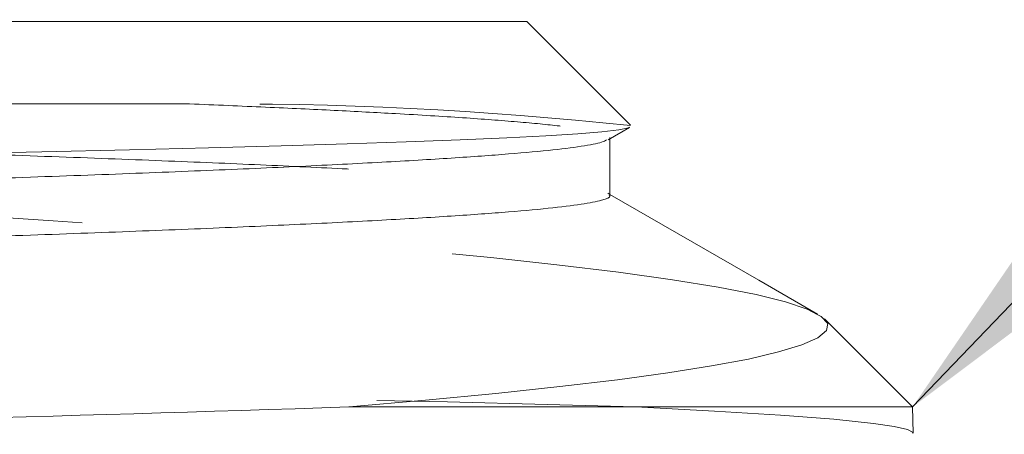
# Model space of a CAD drawing. Header units: inches. Extents: x 15 to 50, y -71 to 91.
# Tile 46 of 49: x 40.275 to 40.541, y 81.752 to 81.864. Entities that reach past the tile are written whole.
import ezdxf

# ---------------------------------------------------------------- set-up
doc = ezdxf.new("R2010")
doc.units = ezdxf.units.IN
doc.header["$LTSCALE"] = 1.21
doc.header["$MEASUREMENT"] = 0
doc.linetypes.add('SLD-Dashed', pattern=[0.07500000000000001, 0.05, -0.025])
doc.linetypes.add('SLD-Solid', pattern=[0])
doc.layers.get('0').update_dxf_attribs({"linetype": 'CONTINUOUS'})
doc.styles.get("Standard").update_dxf_attribs({"font": 'txt', "width": 0.8})
doc.dimstyles.get("Standard").update_dxf_attribs({"dimtxt": 0.125, "dimasz": 0.125, "dimexe": 0.18, "dimexo": 0.0625, "dimgap": 0.09, "dimtad": 0, "dimtih": 1, "dimtoh": 1, "dimdec": 3, "dimzin": 4, "dimdsep": 46, "dimtxsty": 'Standard', "dimcen": 0.09, "dimadec": 0, "dimazin": 0, "dimtol": 1, "dimtp": 0.005, "dimtm": 0.005, "dimtfac": 1, "dimtdec": 3, "dimtofl": 0, "dimtmove": 0, "dimatfit": 3, "dimfxl": 1, "dimtolj": 1, "dimtzin": 4, "dimarcsym": 0})

msp = doc.modelspace()

# ---------------------------------------------------------------- linework, layer by layer
at = {"color": 7, "linetype": 'SLD-Solid', "lineweight": 15}
for p, q in [((40.4119914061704, 81.86367764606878), (38.2399143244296, 81.86367764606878)), ((40.43994420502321, 81.83572484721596), (40.4119914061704, 81.86367764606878)), ((40.4338944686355, 81.83181833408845), (40.43969664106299, 81.83516994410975)), ((40.4344036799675, 81.81680808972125), (40.4344036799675, 81.83211247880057)), ((40.51587631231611, 81.75979273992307), (40.4921332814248, 81.78353577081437)), ((40.36415738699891, 81.75979273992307), (40.51587631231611, 81.75979273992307)), ((40.5160615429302, 81.75271907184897), (40.51587631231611, 81.75979273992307))]:
    msp.add_line(p, q, dxfattribs=at)
at = {"color": 252, "linetype": 'SLD-Dashed', "lineweight": 0}
for p, q in [((40.4344036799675, 81.83211247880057), (40.4344036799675, 81.83242918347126)), ((40.4344036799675, 81.81711166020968), (40.43387077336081, 81.81741948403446))]:
    msp.add_line(p, q, dxfattribs=at)
at = {"color": 252, "linetype": 'SLD-Dashed', "lineweight": 0, "flags": 128}
for points in [[(40.49022194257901, 81.78475049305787), (40.4875241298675, 81.78613261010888), (40.48165430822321, 81.78809877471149), (40.4737270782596, 81.79007606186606), (40.4635149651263, 81.79209894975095), (40.45120281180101, 81.79410898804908), (40.43669510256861, 81.79611748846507), (40.42008775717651, 81.79812470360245), (40.4023593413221, 81.80004409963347), (40.3827706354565, 81.80197860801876), (40.361190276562, 81.80394379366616), (40.33779392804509, 81.80592075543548), (40.3120434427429, 81.80794492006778), (40.28450024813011, 81.80995752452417), (40.2549879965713, 81.81196812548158), (40.2237504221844, 81.81397614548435), (40.19249334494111, 81.81589488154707), (40.15976815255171, 81.81782828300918), (40.1253780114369, 81.81979237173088), (40.08961624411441, 81.82176880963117), (40.05170416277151, 81.82379389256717), (40.01250540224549, 81.82580881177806), (39.9717844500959, 81.82782148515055), (39.9299008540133, 81.82983029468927), (39.8987408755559, 81.83129713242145), (39.86703352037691, 81.83277184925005), (39.8346743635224, 81.83426240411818), (39.80182844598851, 81.83576223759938), (39.7680992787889, 81.83728924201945), (39.73394308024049, 81.83882031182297), (39.6992479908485, 81.84035680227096), (39.66419860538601, 81.84188532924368)], [(39.66419860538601, 81.84188532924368), (39.6887257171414, 81.84187361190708), (39.74728481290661, 81.84185998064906), (39.80449913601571, 81.84184938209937), (39.85978244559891, 81.84182715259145), (39.9135462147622, 81.84179533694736), (39.96554760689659, 81.84175889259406), (40.01554378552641, 81.84172277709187), (40.0632919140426, 81.84169194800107), (40.1085491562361, 81.84167136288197), (40.1505120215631, 81.84165034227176), (40.19008774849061, 81.84161823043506), (40.2271102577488, 81.84158080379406), (40.26141347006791, 81.8415438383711), (40.2928313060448, 81.84151311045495), (40.32119768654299, 81.84149439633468)], [(38.17207776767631, 81.79505771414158), (38.17269863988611, 81.79474841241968), (38.17586108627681, 81.79420151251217), (38.1810997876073, 81.79365973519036), (38.188466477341, 81.79311845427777), (38.1979101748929, 81.79257761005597), (38.20902100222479, 81.79205145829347), (38.22204071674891, 81.79152221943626), (38.23705704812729, 81.79098617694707), (38.25396007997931, 81.79044862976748), (38.2731495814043, 81.78990076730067), (38.29424711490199, 81.78935766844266), (38.31739056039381, 81.78881585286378), (38.3423841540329, 81.78827528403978), (38.36831498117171, 81.78774986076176), (38.39589003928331, 81.78722148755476), (38.42526912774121, 81.78668614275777), (38.4562162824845, 81.78614881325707), (38.48939791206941, 81.78560021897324), (38.524103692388, 81.78505578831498), (38.5605425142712, 81.78451319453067), (38.59839488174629, 81.78397273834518), (38.6363434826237, 81.78344796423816), (38.67548493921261, 81.78292045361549), (38.71603382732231, 81.78238587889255), (38.7576538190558, 81.78184891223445), (38.8012052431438, 81.78129987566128), (38.8457230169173, 81.78075416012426), (38.89146352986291, 81.78021052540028), (38.93801851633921, 81.77966999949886), (38.98381121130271, 81.77914577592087), (39.0302078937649, 81.77861910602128), (39.07745439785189, 81.77808535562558), (39.1251512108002, 81.77754888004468), (39.1742575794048, 81.77699968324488), (39.22366024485, 81.77645283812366), (39.2736339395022, 81.77590794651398), (39.32372646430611, 81.77536709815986), (39.37227692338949, 81.77484330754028), (39.4207700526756, 81.7743174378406), (39.469455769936, 81.77378454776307), (39.51791595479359, 81.77324867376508), (39.56710196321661, 81.77269950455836), (39.6158765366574, 81.77215178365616), (39.66450152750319, 81.77160555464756), (39.71253060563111, 81.77106407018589), (39.7584047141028, 81.77054057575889), (39.80356141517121, 81.77001544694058), (39.84822687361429, 81.76948343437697), (39.8920113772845, 81.76894825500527), (39.9357517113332, 81.76839928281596), (39.97841436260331, 81.76785092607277), (40.02021867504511, 81.76730333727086), (40.0607736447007, 81.76676095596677), (40.09879770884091, 81.76623760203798), (40.13551966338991, 81.76571313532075), (40.17111651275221, 81.76518199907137), (40.2052711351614, 81.76464758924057), (40.23861114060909, 81.76409896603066), (40.2703237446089, 81.76355019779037), (40.3005609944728, 81.76300128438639), (40.32903092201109, 81.76245780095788), (40.36118204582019, 81.76180114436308), (40.39064439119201, 81.76114083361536), (40.4174588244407, 81.76047012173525), (40.44136125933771, 81.75979273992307)], [(40.44136125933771, 81.75979273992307), (40.46254017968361, 81.75868408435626), (40.48031191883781, 81.75758138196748), (40.4946683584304, 81.75648133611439), (40.50541034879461, 81.75537809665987), (40.51097705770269, 81.75455701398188), (40.51451161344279, 81.75373047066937), (40.51600947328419, 81.75289330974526), (40.5158876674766, 81.75271451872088)]]:
    msp.add_lwpolyline(points, dxfattribs=at)
at = {"color": 7, "linetype": 'SLD-Solid', "lineweight": 15, "flags": 128}
for points in [[(40.4396393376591, 81.83526914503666), (40.43935279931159, 81.83505299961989), (40.43674468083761, 81.83451885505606), (40.4321986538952, 81.83398394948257), (40.4257346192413, 81.83345396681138), (40.41716242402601, 81.83291616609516), (40.4066225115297, 81.83237835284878), (40.39403749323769, 81.83183412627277), (40.37950315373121, 81.83128668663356), (40.36358824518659, 81.83075348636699), (40.34589563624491, 81.83021929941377), (40.3263116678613, 81.82968338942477), (40.30498629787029, 81.82915222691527), (40.2814395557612, 81.82861409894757), (40.2561617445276, 81.82807668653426), (40.22899771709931, 81.82753327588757), (40.2001777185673, 81.82698673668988), (40.1707263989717, 81.82645414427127), (40.1398203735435, 81.82592004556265), (40.1072818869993, 81.82538327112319), (40.07337535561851, 81.82485083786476), (40.0373828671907, 81.82431211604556), (40.0000920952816, 81.82377491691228), (39.96128675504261, 81.82323221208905), (39.92130676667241, 81.82268654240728), (39.8815227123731, 81.82215464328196), (39.84077258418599, 81.82162078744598), (39.7988338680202, 81.82108338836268), (39.75605688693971, 81.82054969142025), (39.71156513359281, 81.82001013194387), (39.6663574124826, 81.81947298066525), (39.620179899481, 81.81893089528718), (39.57344481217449, 81.81838608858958), (39.5277174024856, 81.81785495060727), (39.48162456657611, 81.81732147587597), (39.4349234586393, 81.81678374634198), (39.3880117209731, 81.81624885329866), (39.33995218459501, 81.81570819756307), (39.29184442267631, 81.81517090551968), (39.24342506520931, 81.81462933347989), (39.19513277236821, 81.81408536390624), (39.1485529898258, 81.81355503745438), (39.10225386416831, 81.81302206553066), (39.0559991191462, 81.81248423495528), (39.01018927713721, 81.81194835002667), (38.9639318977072, 81.81140644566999), (38.91830515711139, 81.81086872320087), (38.8730655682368, 81.81032753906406), (38.8286289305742, 81.80978436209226), (38.78642263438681, 81.80925487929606), (38.74511634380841, 81.80872251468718), (38.7045067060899, 81.80818475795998), (38.6649520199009, 81.80764812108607), (38.6257053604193, 81.80710491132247), (38.5877029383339, 81.80656647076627), (38.55074894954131, 81.80602552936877), (38.51518909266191, 81.80548308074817), (38.48213074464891, 81.80495445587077), (38.45049530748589, 81.80442278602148), (38.4201352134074, 81.80388526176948), (38.3913258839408, 81.80334809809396), (38.36355078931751, 81.80280358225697), (38.3374985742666, 81.80226419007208), (38.31304401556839, 81.80172332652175), (38.2904229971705, 81.80118152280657), (38.2702956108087, 81.80065375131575), (38.25195818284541, 81.80012284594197), (38.23533573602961, 81.79958569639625), (38.22058921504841, 81.79904821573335), (38.20749195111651, 81.79850245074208), (38.196406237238, 81.79796192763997), (38.18729259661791, 81.79742095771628), (38.18024955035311, 81.79687969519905), (38.1754119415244, 81.79635275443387), (38.1725331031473, 81.79582266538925), (38.1719035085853, 81.79545284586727)], [(40.4902735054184, 81.78483976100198), (40.4744715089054, 81.79396721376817), (40.4344036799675, 81.81711166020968)], [(40.36415332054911, 81.75979740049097), (40.3847250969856, 81.76163909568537), (40.403642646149, 81.76346744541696), (40.42090694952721, 81.76529998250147), (40.43640725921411, 81.76714168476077), (40.44998957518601, 81.76898342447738), (40.4617437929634, 81.77084016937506), (40.47170615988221, 81.77272331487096), (40.4797824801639, 81.77461416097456), (40.4860714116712, 81.77654044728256), (40.4903880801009, 81.77845274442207), (40.4927287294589, 81.78036452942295), (40.49303706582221, 81.78227701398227), (40.4913022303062, 81.78419705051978), (40.49022194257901, 81.78475049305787)]]:
    msp.add_lwpolyline(points, dxfattribs=at)
at = {"color": 7, "linetype": 'Continuous'}
msp.add_circle((28.6041666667, 76.61650209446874), 14, dxfattribs=at)
msp.add_arc((40.6146005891, 81.59138671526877), 0.4375, 249.3556413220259, 139.9848792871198, dxfattribs=at)
at = {"color": 252, "linetype": 'SLD-Dashed', "lineweight": 0}
msp.add_arc((40.32907109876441, 80.79017153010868), 1.051352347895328, 83.94961534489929, 90.42908308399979, dxfattribs=at)
at = {"color": 7, "linetype": 'SLD-Solid', "lineweight": 15}
msp.add_arc((39.70797259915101, 101.7050748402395), 19.95607128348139, 271.2186966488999, 271.8841126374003, dxfattribs=at)
at = {"color": 252, "linetype": 'SLD-Dashed', "lineweight": 0}
for points, knots in [([(39.66419860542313, 81.84188532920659), (39.68080255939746, 81.84157092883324), (39.71693537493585, 81.84088674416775), (39.77130486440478, 81.83983270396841), (39.82722006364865, 81.83872332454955), (39.88156793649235, 81.83761394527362), (39.93420360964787, 81.83650456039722), (39.98465127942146, 81.83540175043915), (40.03278009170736, 81.83430559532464), (40.07848502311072, 81.8332159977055), (40.12193633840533, 81.83212642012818), (40.16329113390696, 81.83102944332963), (40.20236923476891, 81.82992504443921), (40.23898173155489, 81.82881321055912), (40.27273427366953, 81.82770141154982), (40.30350384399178, 81.82658958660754), (40.3312200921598, 81.8254777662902), (40.35580956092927, 81.82436596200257), (40.37718289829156, 81.82325496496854), (40.3952822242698, 81.82214475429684), (40.41001904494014, 81.8210353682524), (40.42142352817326, 81.81992598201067), (40.42914984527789, 81.81881658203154), (40.43313961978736, 81.81798108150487), (40.43347924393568, 81.81751538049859), (40.43354919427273, 81.81741946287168)], [0, 0, 0, 0, 0.0385427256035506, 0.0838750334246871, 0.1292091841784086, 0.1745448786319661, 0.219881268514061, 0.2652182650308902, 0.3097476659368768, 0.3542776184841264, 0.3988092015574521, 0.4433424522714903, 0.4887852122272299, 0.5342284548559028, 0.5796733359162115, 0.6251190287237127, 0.6705661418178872, 0.7160150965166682, 0.7614651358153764, 0.8068165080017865, 0.8521691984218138, 0.8975231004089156, 0.9428780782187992, 0.9882349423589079, 1, 1, 1, 1]), ([(40.3211976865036, 81.8414943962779), (40.32814910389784, 81.84120337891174), (40.34205213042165, 81.84062133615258), (40.36044706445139, 81.83974829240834), (40.37848811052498, 81.8387965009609), (40.39527797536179, 81.83776584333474), (40.41002715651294, 81.83665646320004), (40.42139532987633, 81.83554707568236), (40.42925453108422, 81.83443767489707), (40.43375357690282, 81.83339837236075), (40.43403771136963, 81.83272887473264), (40.43416491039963, 81.83242915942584)], [0, 0, 0, 0, 0.0963015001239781, 0.1926056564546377, 0.2889112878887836, 0.4112827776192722, 0.533657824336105, 0.6560361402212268, 0.7784173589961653, 0.9008036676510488, 1, 1, 1, 1]), ([(38.21651262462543, 81.76931958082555), (38.21652127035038, 81.76929146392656), (38.21664387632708, 81.76889273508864), (38.22011572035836, 81.76812420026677), (38.22720671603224, 81.76701402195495), (38.23810030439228, 81.76590461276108), (38.25226927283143, 81.76479523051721), (38.26978891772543, 81.76368585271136), (38.29044890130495, 81.76258306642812), (38.31413733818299, 81.76148686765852), (38.34074011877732, 81.76039731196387), (38.37032070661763, 81.7593077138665), (38.40298597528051, 81.75821072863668), (38.43869739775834, 81.75710633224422), (38.47740822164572, 81.7559945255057), (38.51876575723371, 81.75488269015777), (38.56265813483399, 81.75377089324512), (38.60895819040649, 81.75265906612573), (38.65749898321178, 81.75154724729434), (38.70808509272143, 81.75043625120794), (38.76055222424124, 81.74932606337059), (38.81473764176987, 81.74821665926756), (38.87052044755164, 81.7471072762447), (38.92773625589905, 81.745997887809), (38.98584619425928, 81.74489508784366), (39.04464144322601, 81.74379891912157), (39.10392529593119, 81.74270934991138), (39.16387627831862, 81.74161976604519), (39.22472895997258, 81.74052276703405), (39.28631186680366, 81.73941837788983), (39.34843425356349, 81.73830654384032), (39.41048875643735, 81.7371947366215), (39.47228356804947, 81.73608293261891), (39.53362681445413, 81.73497111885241), (39.59432673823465, 81.73385928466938), (39.65414242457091, 81.73274830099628), (39.71288783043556, 81.73163808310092), (39.77039108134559, 81.73052869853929), (39.82652120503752, 81.72941932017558), (39.88110492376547, 81.72830993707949), (39.93365503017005, 81.7272071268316), (39.98403182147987, 81.72611097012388), (40.03211705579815, 81.72502137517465), (40.07808647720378, 81.72393179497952), (40.12210787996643, 81.72283481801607), (40.16399692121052, 81.72173042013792), (40.20355966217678, 81.72061858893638), (40.24037668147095, 81.7195067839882), (40.27431180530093, 81.71839496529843), (40.30528275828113, 81.71728314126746), (40.33320649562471, 81.71617133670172), (40.35798358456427, 81.71506034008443), (40.37953931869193, 81.71395013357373), (40.39780293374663, 81.71284073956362), (40.41269591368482, 81.71173136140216), (40.4242235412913, 81.71062195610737), (40.4322111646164, 81.70951917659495), (40.43692419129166, 81.7084659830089), (40.43732862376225, 81.70778257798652), (40.43751812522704, 81.7074623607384)], [0, 0, 0, 0, 0.0013626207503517, 0.0193234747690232, 0.0372458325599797, 0.0551684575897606, 0.0730918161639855, 0.0910157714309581, 0.1089399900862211, 0.1265444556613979, 0.1441496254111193, 0.161755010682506, 0.1793610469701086, 0.1973269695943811, 0.21529323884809, 0.2332597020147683, 0.2512268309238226, 0.2691942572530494, 0.2871622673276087, 0.3051309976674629, 0.3230609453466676, 0.3409910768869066, 0.3589217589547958, 0.3768528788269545, 0.3947844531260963, 0.4123966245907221, 0.4300092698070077, 0.4476221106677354, 0.4652353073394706, 0.4832085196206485, 0.5011820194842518, 0.5191562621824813, 0.537131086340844, 0.5551061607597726, 0.573081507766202, 0.5910575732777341, 0.6089946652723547, 0.6269324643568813, 0.6448709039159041, 0.6628096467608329, 0.6807486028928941, 0.6983679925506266, 0.7159876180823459, 0.7336078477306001, 0.7512287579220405, 0.7692095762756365, 0.7871905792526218, 0.8051721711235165, 0.8231541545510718, 0.8411366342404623, 0.8591198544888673, 0.8771035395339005, 0.8950481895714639, 0.9129932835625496, 0.930938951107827, 0.9488849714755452, 0.966831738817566, 0.984458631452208, 1, 1, 1, 1]), ([(38.2165469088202, 81.75361413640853), (38.21760805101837, 81.75324352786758), (38.21972806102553, 81.75250310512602), (38.22731049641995, 81.75139292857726), (38.2380724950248, 81.7502835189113), (38.25227672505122, 81.74917413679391), (38.26978691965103, 81.74806475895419), (38.29044942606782, 81.74696197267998), (38.31413719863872, 81.74586577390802), (38.34074015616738, 81.744776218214), (38.37032069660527, 81.74368662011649), (38.40298597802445, 81.7425896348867), (38.43869739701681, 81.7414852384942), (38.47740822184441, 81.74037343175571), (38.51876575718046, 81.73926159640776), (38.56265813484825, 81.73814979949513), (38.60895819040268, 81.73703797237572), (38.6574989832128, 81.73592615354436), (38.70808509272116, 81.73481515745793), (38.76055222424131, 81.73370496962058), (38.81473764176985, 81.73259556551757), (38.87052044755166, 81.73148618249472), (38.92773625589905, 81.73037679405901), (38.98584619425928, 81.72927399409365), (39.04464144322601, 81.72817782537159), (39.10392529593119, 81.7270882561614), (39.16387627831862, 81.7259986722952), (39.22472895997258, 81.72490167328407), (39.28631186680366, 81.72379728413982), (39.34843425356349, 81.72268545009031), (39.41048875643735, 81.72157364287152), (39.47228356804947, 81.7204618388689), (39.53362681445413, 81.7193500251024), (39.59432673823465, 81.71823819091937), (39.65414242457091, 81.71712720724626), (39.71288783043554, 81.7160169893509), (39.77039108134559, 81.7149076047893), (39.8265212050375, 81.7137982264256), (39.88110492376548, 81.7126888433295), (39.93365503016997, 81.71158603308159), (39.98403182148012, 81.7104898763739), (40.03211705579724, 81.70940028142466), (40.07808647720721, 81.70831070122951), (40.12210787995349, 81.70721372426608), (40.1639969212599, 81.7061093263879), (40.20355966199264, 81.70499749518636), (40.24037668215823, 81.70388569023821), (40.27431180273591, 81.70277387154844), (40.30528276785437, 81.70166204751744), (40.3332064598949, 81.70055024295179), (40.35798371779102, 81.69943924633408), (40.37953882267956, 81.69832903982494), (40.39780478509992, 81.69721964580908), (40.41268900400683, 81.69611026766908), (40.42424932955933, 81.69500086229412), (40.43211564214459, 81.69389808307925), (40.43627042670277, 81.6930468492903), (40.43668923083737, 81.69256540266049), (40.43679210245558, 81.69244714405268)], [0, 0, 0, 0, 0.018163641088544, 0.036288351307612, 0.05441333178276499, 0.0725390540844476, 0.0906653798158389, 0.1087919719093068, 0.1265952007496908, 0.144399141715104, 0.1622033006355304, 0.180008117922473, 0.1981768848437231, 0.21634600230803, 0.2345153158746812, 0.2526853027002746, 0.2708555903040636, 0.2890264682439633, 0.3071980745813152, 0.3253304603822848, 0.3434630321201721, 0.3615961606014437, 0.3797297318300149, 0.3978637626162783, 0.4156747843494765, 0.433486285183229, 0.4512979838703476, 0.4691100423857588, 0.4872861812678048, 0.5054626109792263, 0.5236397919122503, 0.5418175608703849, 0.5599955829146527, 0.5781738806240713, 0.5963529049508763, 0.6144925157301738, 0.632632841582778, 0.6507738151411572, 0.6689150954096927, 0.6870565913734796, 0.7048749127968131, 0.7226934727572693, 0.7405126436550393, 0.7583325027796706, 0.7765163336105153, 0.7947003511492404, 0.812884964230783, 0.8310699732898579, 0.8492554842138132, 0.8674417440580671, 0.8856284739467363, 0.9037757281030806, 0.9219234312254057, 0.9400717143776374, 0.9582203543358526, 0.976369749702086, 0.9941956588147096, 1, 1, 1, 1])]:
    msp.add_open_spline(points, degree=3, knots=knots, dxfattribs=at)
at = {"color": 7, "linetype": 'SLD-Solid', "lineweight": 15}
for points, knots in [([(40.43350156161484, 81.83181840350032), (40.43315890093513, 81.83159531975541), (40.43225835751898, 81.83100903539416), (40.42706890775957, 81.83005955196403), (40.41825245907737, 81.82896258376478), (40.40586100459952, 81.82785815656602), (40.39006004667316, 81.82674634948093), (40.37093996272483, 81.82563454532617), (40.3485717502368, 81.82452273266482), (40.32301112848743, 81.82341089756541), (40.29431230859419, 81.82229910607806), (40.26259065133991, 81.82118807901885), (40.22797773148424, 81.8200778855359), (40.19059565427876, 81.81896850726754), (40.15053523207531, 81.81785912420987), (40.10791303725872, 81.81674971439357), (40.06311165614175, 81.8156469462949), (40.01631378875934, 81.81455075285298), (39.96772633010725, 81.8134611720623), (39.91721900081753, 81.81237160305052), (39.86458881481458, 81.81127462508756), (39.80994850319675, 81.81017020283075), (39.75342233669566, 81.80905839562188), (39.69554502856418, 81.80794657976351), (39.63651006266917, 81.80683475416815), (39.57650588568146, 81.80572294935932), (39.5157199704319, 81.80461114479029), (39.4543842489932, 81.80350013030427), (39.39268825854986, 81.80238992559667), (39.33082416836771, 81.80128054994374), (39.26894287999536, 81.80017114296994), (39.20723620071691, 81.79906176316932), (39.14625870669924, 81.79795898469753), (39.08618935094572, 81.79686280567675), (39.0271959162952, 81.79577320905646), (38.96910218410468, 81.79468365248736), (38.91169542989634, 81.79358664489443), (38.85516763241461, 81.79248224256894), (38.79972176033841, 81.79137043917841), (38.74590886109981, 81.79025862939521), (38.69390031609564, 81.78914679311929), (38.64387378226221, 81.78803500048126), (38.59599255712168, 81.78692316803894), (38.55042107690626, 81.785812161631), (38.50728698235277, 81.78470197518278), (38.46671543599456, 81.78359259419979), (38.42880626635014, 81.78248318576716), (38.39369455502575, 81.78137381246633), (38.3616988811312, 81.78027101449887), (38.33283224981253, 81.77917483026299), (38.30710680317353, 81.77808526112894), (38.2844206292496, 81.77699569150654), (38.26471513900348, 81.775898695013), (38.24813333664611, 81.7747942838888), (38.23485478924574, 81.77368247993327), (38.22493207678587, 81.77257064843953), (38.2186653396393, 81.77145884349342), (38.21576393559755, 81.77058085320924), (38.21615608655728, 81.77007346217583), (38.21626180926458, 81.76993667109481)], [0, 0, 0, 0, 0.0108071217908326, 0.0284020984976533, 0.0459977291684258, 0.0639526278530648, 0.0819082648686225, 0.0998644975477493, 0.1178209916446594, 0.135777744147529, 0.1537352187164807, 0.1716929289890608, 0.1896121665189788, 0.2075320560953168, 0.2254522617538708, 0.2433726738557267, 0.2612937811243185, 0.2788952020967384, 0.2964972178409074, 0.3140999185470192, 0.3317030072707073, 0.3496654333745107, 0.3676284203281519, 0.3855918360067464, 0.4035557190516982, 0.4215203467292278, 0.43948545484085, 0.4574507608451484, 0.4753772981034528, 0.4933044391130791, 0.5112319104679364, 0.5291601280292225, 0.5470888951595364, 0.5646978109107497, 0.5823070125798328, 0.5999169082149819, 0.6175270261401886, 0.6354971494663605, 0.6534679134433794, 0.6714389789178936, 0.6894102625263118, 0.7073822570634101, 0.7253544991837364, 0.7433273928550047, 0.7612617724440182, 0.7791965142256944, 0.7971314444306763, 0.8150670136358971, 0.8330029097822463, 0.8506191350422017, 0.8682360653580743, 0.8858534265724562, 0.9034709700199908, 0.921448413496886, 0.9394264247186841, 0.9574047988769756, 0.9753839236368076, 0.9933635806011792, 1, 1, 1, 1]), ([(40.43416483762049, 81.8168081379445), (40.43424157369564, 81.8167446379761), (40.43475721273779, 81.81631794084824), (40.43250508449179, 81.81552805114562), (40.42720789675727, 81.81443845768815), (40.41821436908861, 81.81334149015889), (40.40587129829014, 81.81223706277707), (40.39005728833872, 81.81112525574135), (40.37094070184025, 81.81001345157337), (40.34857155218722, 81.80890163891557), (40.3230111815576, 81.8077898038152), (40.29431229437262, 81.8066780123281), (40.26259065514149, 81.80556698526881), (40.22797773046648, 81.80445679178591), (40.19059565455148, 81.80334741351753), (40.15053523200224, 81.80223803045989), (40.1079130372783, 81.80112862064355), (40.06311165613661, 81.80002585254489), (40.01631378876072, 81.79892965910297), (39.96772633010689, 81.79784007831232), (39.91721900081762, 81.79675050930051), (39.86458881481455, 81.79565353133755), (39.80994850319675, 81.79454910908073), (39.75342233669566, 81.79343730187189), (39.69554502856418, 81.7923254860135), (39.63651006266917, 81.79121366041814), (39.57650588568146, 81.79010185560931), (39.5157199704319, 81.7889900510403), (39.4543842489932, 81.78787903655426), (39.39268825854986, 81.78676883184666), (39.33082416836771, 81.78565945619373), (39.26894287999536, 81.78455004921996), (39.20723620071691, 81.78344066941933), (39.14625870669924, 81.78233789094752), (39.08618935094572, 81.78124171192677), (39.0271959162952, 81.78015211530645), (38.96910218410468, 81.77906255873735), (38.91169542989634, 81.77796555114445), (38.85516763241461, 81.77686114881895), (38.79972176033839, 81.77574934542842), (38.74590886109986, 81.77463753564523), (38.69390031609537, 81.7735256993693), (38.64387378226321, 81.77241390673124), (38.59599255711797, 81.77130207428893), (38.55042107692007, 81.77019106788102), (38.50728698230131, 81.7690808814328), (38.46671543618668, 81.76797150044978), (38.42880626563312, 81.76686209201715), (38.39369455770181, 81.76575271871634), (38.36169887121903, 81.76464992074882), (38.33283228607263, 81.76355373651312), (38.30710666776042, 81.76246416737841), (38.28442113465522, 81.76137459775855), (38.2647132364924, 81.76027760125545), (38.24814059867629, 81.75917319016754), (38.23482770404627, 81.758061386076), (38.22503315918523, 81.75694955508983), (38.21871069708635, 81.75590741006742), (38.21729417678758, 81.75523587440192), (38.2166593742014, 81.75493493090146)], [0, 0, 0, 0, 0.0030766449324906, 0.0206739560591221, 0.0382716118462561, 0.0558699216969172, 0.0738275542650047, 0.091785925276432, 0.1097448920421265, 0.1277041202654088, 0.1456636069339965, 0.163623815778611, 0.181584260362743, 0.1995062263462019, 0.2174288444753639, 0.2353517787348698, 0.2532749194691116, 0.2711987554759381, 0.2888028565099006, 0.3064075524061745, 0.3240129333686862, 0.3416187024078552, 0.3595838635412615, 0.3775495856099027, 0.3955157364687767, 0.413482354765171, 0.4314497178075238, 0.449417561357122, 0.4673856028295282, 0.4853148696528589, 0.5032447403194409, 0.5211749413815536, 0.5391058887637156, 0.5570373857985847, 0.5746489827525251, 0.5922608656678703, 0.6098734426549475, 0.627486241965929, 0.6454591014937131, 0.6634326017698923, 0.6814064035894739, 0.6993804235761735, 0.7173551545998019, 0.7353301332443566, 0.7533057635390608, 0.7712428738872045, 0.7891803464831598, 0.8071180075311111, 0.8250563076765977, 0.8429949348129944, 0.8606138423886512, 0.8782334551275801, 0.8958534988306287, 0.9134737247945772, 0.9314539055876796, 0.9494346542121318, 0.9674157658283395, 0.9853976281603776, 1, 1, 1, 1])]:
    msp.add_open_spline(points, degree=3, knots=knots, dxfattribs=at)

# ---------------------------------------------------------------- leaders
at = {"annotation_type": 0, "has_hookline": 1, "hookline_direction": 0, "text_width": 0.6333333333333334}
msp.add_leader([(40.51587631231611, 81.75979273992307), (42.15902054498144, 83.47769750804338), (42.28402054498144, 83.47769750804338)], dimstyle='Standard', override={"dimexe": 0.396, "dimexo": 0.1375, "dimzin": 0, "dimcen": 0.198, "dimtdec": 4, "dimtzin": 0}, dxfattribs=at)

doc.saveas('drawing.dxf')
